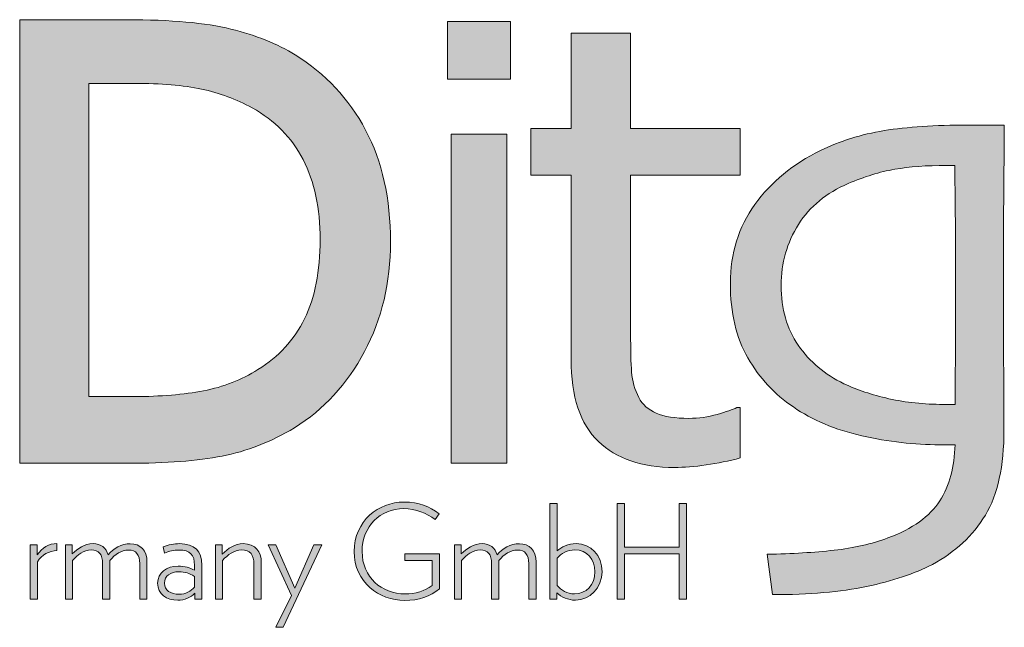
# Model space of a CAD drawing. Header units: millimetres. Extents: x 0 to 2100, y 0 to 1485.
# Tile 13 of 256: x 1192 to 1287, y 261 to 319. Entities that reach past the tile are written whole.
import ezdxf
from ezdxf.enums import TextEntityAlignment as Align

# ---------------------------------------------------------------- set-up
doc = ezdxf.new("R2010")
doc.units = ezdxf.units.MM
doc.header["$LTSCALE"] = 5
doc.layers.get('0').update_dxf_attribs({"lineweight": 25})
for name, color, linetype, lineweight in [('Ebene 1', 7, 'Continuous', 25), ('Schraffur (ISO)', 7, 'Continuous', 18), ('Titel (ISO)', 7, 'Continuous', 50)]:
    doc.layers.add(name, color=color, linetype=linetype, lineweight=lineweight)
doc.styles.add('Notiztext (DIN)', font='isocpeur.ttf')
doc.styles.add('Textstil13', font='isocpeur.ttf')
doc.styles.add('Textstil14', font='isocpeur.ttf')
doc.styles.add('Textstil19', font='isocpeur.ttf')
doc.styles.add('Textstil39', font='isocpeur.ttf')

# ---------------------------------------------------------------- blocks, each defined once
blk = doc.blocks.new('Schriftfelder LEDitgo')
at = {"layer": 'Schraffur (ISO)', "true_color": 0xffa901}
h = blk.add_hatch(color=40, dxfattribs=at)
edge = h.paths.add_edge_path(flags=0)
edge.add_spline(control_points=[(173.449, 149.442), (173.449, 148.833), (173.349, 148.326), (173.149, 147.918)], knot_values=[-11, -11, -11, -11, -10, -10, -10, -10], degree=3, periodic=0)
edge.add_spline(control_points=[(173.149, 147.918), (172.949, 147.511), (172.65, 147.185), (172.253, 146.94)], knot_values=[-10, -10, -10, -10, -9, -9, -9, -9], degree=3, periodic=0)
edge.add_spline(control_points=[(172.253, 146.94), (171.937, 146.741), (171.588, 146.605), (171.207, 146.531)], knot_values=[-9, -9, -9, -9, -8, -8, -8, -8], degree=3, periodic=0)
edge.add_spline(control_points=[(171.207, 146.531), (170.825, 146.458), (170.38, 146.421), (169.871, 146.421)], knot_values=[-8, -8, -8, -8, -7, -7, -7, -7], degree=3, periodic=0)
edge.add_line((169.871, 146.421), (168.999, 146.421))
edge.add_line((168.999, 146.421), (168.999, 152.447))
edge.add_line((168.999, 152.447), (169.871, 152.447))
edge.add_spline(control_points=[(169.871, 152.447), (170.388, 152.447), (170.82, 152.41), (171.166, 152.337)], knot_values=[-4, -4, -4, -4, -3, -3, -3, -3], degree=3, periodic=0)
edge.add_spline(control_points=[(171.166, 152.337), (171.513, 152.264), (171.839, 152.143), (172.143, 151.975)], knot_values=[-3, -3, -3, -3, -2, -2, -2, -2], degree=3, periodic=0)
edge.add_spline(control_points=[(172.143, 151.975), (172.575, 151.737), (172.9, 151.406), (173.12, 150.981)], knot_values=[-2, -2, -2, -2, -1, -1, -1, -1], degree=3, periodic=0)
edge.add_spline(control_points=[(173.12, 150.981), (173.339, 150.556), (173.449, 150.043), (173.449, 149.442)], knot_values=[-1, -1, -1, -1, 0, 0, 0, 0], degree=3, periodic=0)
edge = h.paths.add_edge_path()
edge.add_spline(control_points=[(174.303, 147.287), (173.968, 146.66), (173.52, 146.171), (172.957, 145.819)], knot_values=[1, 1, 1, 1, 2, 2, 2, 2], degree=3, periodic=0)
edge.add_spline(control_points=[(172.957, 145.819), (172.499, 145.548), (172.034, 145.366), (171.562, 145.275)], knot_values=[2, 2, 2, 2, 3, 3, 3, 3], degree=3, periodic=0)
edge.add_spline(control_points=[(171.562, 145.275), (171.09, 145.183), (170.487, 145.137), (169.754, 145.137)], knot_values=[3, 3, 3, 3, 4, 4, 4, 4], degree=3, periodic=0)
edge.add_line((169.754, 145.137), (167.669, 145.137))
edge.add_line((167.669, 145.137), (167.669, 153.673))
edge.add_line((167.669, 153.673), (169.73, 153.673))
edge.add_spline(control_points=[(169.73, 153.673), (170.58, 153.673), (171.248, 153.613), (171.732, 153.492)], knot_values=[7, 7, 7, 7, 8, 8, 8, 8], degree=3, periodic=0)
edge.add_spline(control_points=[(171.732, 153.492), (172.216, 153.372), (172.628, 153.207), (172.969, 152.997)], knot_values=[8, 8, 8, 8, 9, 9, 9, 9], degree=3, periodic=0)
edge.add_spline(control_points=[(172.969, 152.997), (173.552, 152.634), (174.004, 152.151), (174.324, 151.549), (174.644, 150.947), (174.804, 150.23), (174.804, 149.397)], knot_values=[9, 9, 9, 9, 10, 10, 10, 11, 11, 11, 11], degree=3, periodic=0)
edge.add_spline(control_points=[(174.804, 149.397), (174.804, 148.617), (174.637, 147.914), (174.303, 147.287)], knot_values=[0, 0, 0, 0, 1, 1, 1, 1], degree=3, periodic=0)
at = {"layer": 'Schraffur (ISO)', "true_color": 0x999999}
for points in [[(175.899, 152.53), (175.899, 153.636), (177.113, 153.636), (177.113, 152.53)], [(175.973, 145.137), (175.973, 151.47), (177.039, 151.47), (177.039, 145.137)], [(180.358, 143.394), (179.303, 143.394), (179.303, 142.522), (179.162, 142.522), (179.162, 144.36), (179.303, 144.36), (179.303, 143.52), (180.358, 143.52), (180.358, 144.36), (180.499, 144.36), (180.499, 142.522), (180.358, 142.522)], [(172.6, 141.98), (172.896, 142.592), (172.447, 143.57), (172.6, 143.57), (172.964, 142.732), (173.33, 143.57), (173.481, 143.57), (172.741, 141.98)]]:
    blk.add_hatch(color=253, dxfattribs=at).paths.add_polyline_path(points)
h = blk.add_hatch(color=253, dxfattribs=at)
edge = h.paths.add_edge_path()
edge.add_spline(control_points=[(178.802, 145.557), (178.452, 145.891), (178.278, 146.419), (178.278, 147.14)], knot_values=[1, 1, 1, 1, 2, 2, 2, 2], degree=3, periodic=0)
edge.add_line((178.278, 147.14), (178.278, 150.684))
edge.add_line((178.278, 150.684), (177.504, 150.684))
edge.add_line((177.504, 150.684), (177.504, 151.577))
edge.add_line((177.504, 151.577), (178.278, 151.577))
edge.add_line((178.278, 151.577), (178.278, 153.415))
edge.add_line((178.278, 153.415), (179.423, 153.415))
edge.add_line((179.423, 153.415), (179.423, 151.577))
edge.add_line((179.423, 151.577), (181.532, 151.577))
edge.add_line((181.532, 151.577), (181.532, 150.684))
edge.add_line((181.532, 150.684), (179.423, 150.684))
edge.add_line((179.423, 150.684), (179.423, 147.644))
edge.add_spline(control_points=[(179.423, 147.644), (179.423, 147.319), (179.429, 147.069), (179.442, 146.894)], knot_values=[13, 13, 13, 13, 14, 14, 14, 14], degree=3, periodic=0)
edge.add_spline(control_points=[(179.442, 146.894), (179.454, 146.718), (179.5, 146.554), (179.582, 146.401)], knot_values=[14, 14, 14, 14, 15, 15, 15, 15], degree=3, periodic=0)
edge.add_spline(control_points=[(179.582, 146.401), (179.651, 146.267), (179.762, 146.168), (179.917, 146.101)], knot_values=[15, 15, 15, 15, 16, 16, 16, 16], degree=3, periodic=0)
edge.add_spline(control_points=[(179.917, 146.101), (180.071, 146.034), (180.281, 146.001), (180.545, 146.001), (180.731, 146.001), (180.912, 146.026), (181.087, 146.078)], knot_values=[16, 16, 16, 16, 17, 17, 17, 18, 18, 18, 18], degree=3, periodic=0)
edge.add_spline(control_points=[(181.087, 146.078), (181.262, 146.129), (181.388, 146.172), (181.465, 146.207)], knot_values=[18, 18, 18, 18, 19, 19, 19, 19], degree=3, periodic=0)
edge.add_line((181.465, 146.207), (181.532, 146.207))
edge.add_line((181.532, 146.207), (181.532, 145.239))
edge.add_spline(control_points=[(181.532, 145.239), (181.317, 145.182), (181.098, 145.137), (180.877, 145.104)], knot_values=[21, 21, 21, 21, 22, 22, 22, 22], degree=3, periodic=0)
edge.add_spline(control_points=[(180.877, 145.104), (180.655, 145.072), (180.451, 145.056), (180.265, 145.056)], knot_values=[22, 22, 22, 22, 23, 23, 23, 23], degree=3, periodic=0)
edge.add_spline(control_points=[(180.265, 145.056), (179.639, 145.056), (179.151, 145.223), (178.802, 145.557)], knot_values=[0, 0, 0, 0, 1, 1, 1, 1], degree=3, periodic=0)
at = {"layer": 'Schraffur (ISO)', "true_color": 0x666666}
h = blk.add_hatch(color=251, dxfattribs=at)
edge = h.paths.add_edge_path(flags=0)
edge.add_spline(control_points=[(185.673, 149.492), (185.675, 149.052), (185.676, 148.685), (185.676, 148.392), (185.676, 147.837), (185.674, 147.357), (185.67, 146.952)], knot_values=[-16, -16, -16, -16, -15, -15, -15, -14, -14, -14, -14], degree=3, periodic=0)
edge.add_spline(control_points=[(185.67, 146.952), (185.666, 146.546), (185.664, 146.319), (185.664, 146.27)], knot_values=[-14, -14, -14, -14, -13, -13, -13, -13], degree=3, periodic=0)
edge.add_spline(control_points=[(185.664, 146.27), (185.631, 146.27), (185.596, 146.27), (185.56, 146.27), (185.523, 146.27), (185.482, 146.27), (185.437, 146.27), (185.07, 146.27), (184.722, 146.307), (184.393, 146.38)], knot_values=[-13, -13, -13, -13, -12, -12, -12, -11, -11, -11, -10, -10, -10, -10], degree=3, periodic=0)
edge.add_spline(control_points=[(184.393, 146.38), (184.065, 146.454), (183.776, 146.549), (183.527, 146.668)], knot_values=[-10, -10, -10, -10, -9, -9, -9, -9], degree=3, periodic=0)
edge.add_spline(control_points=[(183.527, 146.668), (183.16, 146.843), (182.867, 147.089), (182.649, 147.407)], knot_values=[-9, -9, -9, -9, -8, -8, -8, -8], degree=3, periodic=0)
edge.add_spline(control_points=[(182.649, 147.407), (182.43, 147.725), (182.321, 148.108), (182.321, 148.557), (182.321, 148.993), (182.431, 149.384), (182.652, 149.731)], knot_values=[-8, -8, -8, -8, -7, -7, -7, -6, -6, -6, -6], degree=3, periodic=0)
edge.add_spline(control_points=[(182.652, 149.731), (182.872, 150.077), (183.19, 150.34), (183.607, 150.519)], knot_values=[-6, -6, -6, -6, -5, -5, -5, -5], degree=3, periodic=0)
edge.add_spline(control_points=[(183.607, 150.519), (183.921, 150.654), (184.22, 150.745), (184.504, 150.794), (184.787, 150.843), (185.119, 150.868), (185.498, 150.868), (185.523, 150.868), (185.549, 150.868), (185.578, 150.868), (185.606, 150.868), (185.633, 150.868), (185.658, 150.868)], knot_values=[-5, -5, -5, -5, -4, -4, -4, -3, -3, -3, -2, -2, -2, -1, -1, -1, -1], degree=3, periodic=0)
edge.add_spline(control_points=[(185.658, 150.868), (185.666, 150.391), (185.671, 149.932), (185.673, 149.492)], knot_values=[-1, -1, -1, -1, 0, 0, 0, 0], degree=3, periodic=0)
edge = h.paths.add_edge_path()
edge.add_spline(control_points=[(186.6, 147.035), (186.604, 146.579), (186.606, 146.16), (186.606, 145.78), (186.606, 145.082), (186.487, 144.536), (186.248, 144.14)], knot_values=[2, 2, 2, 2, 3, 3, 3, 4, 4, 4, 4], degree=3, periodic=0)
edge.add_spline(control_points=[(186.248, 144.14), (186.009, 143.744), (185.67, 143.428), (185.229, 143.191)], knot_values=[4, 4, 4, 4, 5, 5, 5, 5], degree=3, periodic=0)
edge.add_spline(control_points=[(185.229, 143.191), (184.882, 143.011), (184.459, 142.869), (183.962, 142.765)], knot_values=[5, 5, 5, 5, 6, 6, 6, 6], degree=3, periodic=0)
edge.add_spline(control_points=[(183.962, 142.765), (183.464, 142.661), (182.86, 142.609), (182.15, 142.609)], knot_values=[6, 6, 6, 6, 7, 7, 7, 7], degree=3, periodic=0)
edge.add_line((182.15, 142.609), (182.052, 143.387))
edge.add_spline(control_points=[(182.052, 143.387), (182.529, 143.395), (182.958, 143.421), (183.337, 143.463)], knot_values=[8, 8, 8, 8, 9, 9, 9, 9], degree=3, periodic=0)
edge.add_spline(control_points=[(183.337, 143.463), (183.717, 143.506), (184.062, 143.585), (184.372, 143.699)], knot_values=[9, 9, 9, 9, 10, 10, 10, 10], degree=3, periodic=0)
edge.add_spline(control_points=[(184.372, 143.699), (184.849, 143.879), (185.182, 144.116), (185.37, 144.412)], knot_values=[10, 10, 10, 10, 11, 11, 11, 11], degree=3, periodic=0)
edge.add_spline(control_points=[(185.37, 144.412), (185.557, 144.708), (185.655, 145.068), (185.664, 145.493)], knot_values=[11, 11, 11, 11, 12, 12, 12, 12], degree=3, periodic=0)
edge.add_spline(control_points=[(185.664, 145.493), (185.615, 145.493), (185.566, 145.493), (185.517, 145.493), (185.468, 145.493), (185.419, 145.493), (185.37, 145.493), (184.884, 145.493), (184.384, 145.551), (183.87, 145.667)], knot_values=[12, 12, 12, 12, 13, 13, 13, 14, 14, 14, 15, 15, 15, 15], degree=3, periodic=0)
edge.add_spline(control_points=[(183.87, 145.667), (183.356, 145.784), (182.917, 145.968), (182.554, 146.221)], knot_values=[15, 15, 15, 15, 16, 16, 16, 16], degree=3, periodic=0)
edge.add_spline(control_points=[(182.554, 146.221), (182.194, 146.462), (181.903, 146.776), (181.678, 147.164)], knot_values=[16, 16, 16, 16, 17, 17, 17, 17], degree=3, periodic=0)
edge.add_spline(control_points=[(181.678, 147.164), (181.453, 147.552), (181.342, 148.031), (181.342, 148.603), (181.342, 149.174), (181.498, 149.678), (181.813, 150.115)], knot_values=[17, 17, 17, 17, 18, 18, 18, 19, 19, 19, 19], degree=3, periodic=0)
edge.add_spline(control_points=[(181.813, 150.115), (182.127, 150.551), (182.548, 150.898), (183.074, 151.155)], knot_values=[19, 19, 19, 19, 20, 20, 20, 20], degree=3, periodic=0)
edge.add_spline(control_points=[(183.074, 151.155), (183.45, 151.339), (183.858, 151.467), (184.301, 151.538)], knot_values=[20, 20, 20, 20, 21, 21, 21, 21], degree=3, periodic=0)
edge.add_spline(control_points=[(184.301, 151.538), (184.744, 151.61), (185.28, 151.645), (185.909, 151.645), (186.023, 151.645), (186.136, 151.645), (186.248, 151.645), (186.361, 151.645), (186.482, 151.645), (186.613, 151.645)], knot_values=[21, 21, 21, 21, 22, 22, 22, 23, 23, 23, 24, 24, 24, 24], degree=3, periodic=0)
edge.add_spline(control_points=[(186.613, 151.645), (186.613, 151.556), (186.609, 151.151), (186.603, 150.433)], knot_values=[24, 24, 24, 24, 25, 25, 25, 25], degree=3, periodic=0)
edge.add_spline(control_points=[(186.603, 150.433), (186.597, 149.715), (186.594, 149.031), (186.594, 148.382), (186.594, 147.941), (186.596, 147.492), (186.6, 147.035)], knot_values=[0, 0, 0, 0, 1, 1, 1, 2, 2, 2, 2], degree=3, periodic=0)
at = {"layer": 'Schraffur (ISO)', "true_color": 0x999999}
h = blk.add_hatch(color=253, dxfattribs=at)
edge = h.paths.add_edge_path()
edge.add_line((175.08, 143.397), (175.745, 143.397))
edge.add_line((175.745, 143.397), (175.745, 142.722))
edge.add_spline(control_points=[(175.745, 142.722), (175.564, 142.579), (175.349, 142.497), (175.078, 142.497), (174.579, 142.497), (174.105, 142.845), (174.105, 143.44), (174.105, 144.029), (174.579, 144.39), (175.06, 144.39), (175.356, 144.39), (175.549, 144.3), (175.74, 144.165)], knot_values=[3, 3, 3, 3, 4, 4, 4, 5, 5, 5, 6, 6, 6, 7, 7, 7, 7], degree=3, periodic=0)
edge.add_line((175.74, 144.165), (175.665, 144.054))
edge.add_spline(control_points=[(175.665, 144.054), (175.492, 144.179), (175.293, 144.262), (175.06, 144.265)], knot_values=[8, 8, 8, 8, 9, 9, 9, 9], degree=3, periodic=0)
edge.add_spline(control_points=[(175.06, 144.265), (174.606, 144.265), (174.257, 143.924), (174.257, 143.44), (174.257, 142.943), (174.634, 142.622), (175.083, 142.622), (175.286, 142.622), (175.459, 142.68), (175.604, 142.783)], knot_values=[9, 9, 9, 9, 10, 10, 10, 11, 11, 11, 12, 12, 12, 12], degree=3, periodic=0)
edge.add_line((175.604, 142.783), (175.604, 143.267))
edge.add_line((175.604, 143.267), (175.08, 143.267))
edge.add_line((175.08, 143.267), (175.08, 143.397))
h = blk.add_hatch(color=253, dxfattribs=at)
edge = h.paths.add_edge_path(flags=0)
edge.add_spline(control_points=[(178.352, 143.47), (178.581, 143.47), (178.736, 143.289), (178.736, 143.049), (178.736, 142.798), (178.568, 142.622), (178.342, 142.622), (178.202, 142.622), (178.084, 142.692), (178.009, 142.783)], knot_values=[-5, -5, -5, -5, -4, -4, -4, -3, -3, -3, -2, -2, -2, -2], degree=3, periodic=0)
edge.add_line((178.009, 142.783), (178.009, 143.312))
edge.add_spline(control_points=[(178.009, 143.312), (178.089, 143.405), (178.209, 143.47), (178.352, 143.47)], knot_values=[-1, -1, -1, -1, 0, 0, 0, 0], degree=3, periodic=0)
edge = h.paths.add_edge_path()
edge.add_line((178.004, 142.645), (178.004, 142.522))
edge.add_line((178.004, 142.522), (177.871, 142.522))
edge.add_line((177.871, 142.522), (177.871, 144.36))
edge.add_line((177.871, 144.36), (178.009, 144.36))
edge.add_line((178.009, 144.36), (178.009, 143.45))
edge.add_spline(control_points=[(178.009, 143.45), (178.092, 143.528), (178.225, 143.59), (178.373, 143.59), (178.658, 143.59), (178.874, 143.364), (178.874, 143.051), (178.874, 142.742), (178.643, 142.502), (178.36, 142.502)], knot_values=[6, 6, 6, 6, 7, 7, 7, 8, 8, 8, 9, 9, 9, 9], degree=3, periodic=0)
edge.add_spline(control_points=[(178.36, 142.502), (178.22, 142.502), (178.087, 142.562), (178.004, 142.645)], knot_values=[0, 0, 0, 0, 1, 1, 1, 1], degree=3, periodic=0)
h = blk.add_hatch(color=253, dxfattribs=at)
edge = h.paths.add_edge_path()
edge.add_line((168.009, 142.522), (167.871, 142.522))
edge.add_line((167.871, 142.522), (167.871, 143.57))
edge.add_line((167.871, 143.57), (168.004, 143.57))
edge.add_line((168.004, 143.57), (168.004, 143.372))
edge.add_spline(control_points=[(168.004, 143.372), (168.099, 143.507), (168.237, 143.593), (168.386, 143.593)], knot_values=[5, 5, 5, 5, 6, 6, 6, 6], degree=3, periodic=0)
edge.add_line((168.386, 143.593), (168.386, 143.457))
edge.add_spline(control_points=[(168.386, 143.457), (168.237, 143.452), (168.09, 143.38), (168.009, 143.239)], knot_values=[7, 7, 7, 7, 8, 8, 8, 8], degree=3, periodic=0)
edge.add_line((168.009, 143.239), (168.009, 142.522))
h = blk.add_hatch(color=253, dxfattribs=at)
edge = h.paths.add_edge_path()
edge.add_spline(control_points=[(169.978, 143.209), (169.978, 143.377), (169.91, 143.468), (169.759, 143.468), (169.627, 143.468), (169.501, 143.385), (169.403, 143.264)], knot_values=[1, 1, 1, 1, 2, 2, 2, 3, 3, 3, 3], degree=3, periodic=0)
edge.add_line((169.403, 143.264), (169.403, 142.522))
edge.add_line((169.403, 142.522), (169.263, 142.522))
edge.add_line((169.263, 142.522), (169.263, 143.204))
edge.add_spline(control_points=[(169.263, 143.204), (169.263, 143.38), (169.198, 143.47), (169.042, 143.47), (168.902, 143.47), (168.782, 143.377), (168.686, 143.267)], knot_values=[6, 6, 6, 6, 7, 7, 7, 8, 8, 8, 8], degree=3, periodic=0)
edge.add_line((168.686, 143.267), (168.686, 142.522))
edge.add_line((168.686, 142.522), (168.548, 142.522))
edge.add_line((168.548, 142.522), (168.548, 143.57))
edge.add_line((168.548, 143.57), (168.681, 143.57))
edge.add_line((168.681, 143.57), (168.681, 143.392))
edge.add_spline(control_points=[(168.681, 143.392), (168.782, 143.495), (168.917, 143.59), (169.082, 143.59), (169.233, 143.59), (169.331, 143.51), (169.371, 143.374)], knot_values=[13, 13, 13, 13, 14, 14, 14, 15, 15, 15, 15], degree=3, periodic=0)
edge.add_spline(control_points=[(169.371, 143.374), (169.474, 143.497), (169.629, 143.588), (169.797, 143.588), (169.99, 143.588), (170.118, 143.468), (170.118, 143.232)], knot_values=[15, 15, 15, 15, 16, 16, 16, 17, 17, 17, 17], degree=3, periodic=0)
edge.add_line((170.118, 143.232), (170.118, 142.522))
edge.add_line((170.118, 142.522), (169.978, 142.522))
edge.add_line((169.978, 142.522), (169.978, 143.209))
h = blk.add_hatch(color=253, dxfattribs=at)
edge = h.paths.add_edge_path(flags=0)
edge.add_line((171.033, 142.961), (171.033, 142.755))
edge.add_spline(control_points=[(171.033, 142.755), (170.965, 142.675), (170.863, 142.617), (170.737, 142.617), (170.569, 142.617), (170.456, 142.69), (170.456, 142.83), (170.456, 142.973), (170.572, 143.049), (170.732, 143.049), (170.85, 143.049), (170.931, 143.019), (171.033, 142.961)], knot_values=[-4, -4, -4, -4, -3, -3, -3, -2, -2, -2, -1, -1, -1, 0, 0, 0, 0], degree=3, periodic=0)
edge = h.paths.add_edge_path()
edge.add_spline(control_points=[(171.04, 142.635), (170.963, 142.557), (170.843, 142.502), (170.71, 142.502), (170.497, 142.502), (170.323, 142.62), (170.323, 142.83), (170.323, 143.028), (170.497, 143.159), (170.715, 143.159), (170.85, 143.159), (170.943, 143.121), (171.033, 143.079)], knot_values=[1, 1, 1, 1, 2, 2, 2, 3, 3, 3, 4, 4, 4, 5, 5, 5, 5], degree=3, periodic=0)
edge.add_line((171.033, 143.079), (171.033, 143.174))
edge.add_spline(control_points=[(171.033, 143.174), (171.033, 143.372), (170.948, 143.468), (170.73, 143.468), (170.642, 143.468), (170.537, 143.445), (170.456, 143.41)], knot_values=[6, 6, 6, 6, 7, 7, 7, 8, 8, 8, 8], degree=3, periodic=0)
edge.add_line((170.456, 143.41), (170.429, 143.53))
edge.add_spline(control_points=[(170.429, 143.53), (170.524, 143.565), (170.649, 143.59), (170.745, 143.59), (171.038, 143.59), (171.171, 143.45), (171.171, 143.174)], knot_values=[9, 9, 9, 9, 10, 10, 10, 11, 11, 11, 11], degree=3, periodic=0)
edge.add_line((171.171, 143.174), (171.171, 142.522))
edge.add_line((171.171, 142.522), (171.04, 142.522))
edge.add_line((171.04, 142.522), (171.04, 142.635))
h = blk.add_hatch(color=253, dxfattribs=at)
edge = h.paths.add_edge_path()
edge.add_spline(control_points=[(172.176, 143.197), (172.176, 143.372), (172.106, 143.47), (171.936, 143.47), (171.803, 143.47), (171.67, 143.377), (171.572, 143.269)], knot_values=[1, 1, 1, 1, 2, 2, 2, 3, 3, 3, 3], degree=3, periodic=0)
edge.add_line((171.572, 143.269), (171.572, 142.522))
edge.add_line((171.572, 142.522), (171.434, 142.522))
edge.add_line((171.434, 142.522), (171.434, 143.57))
edge.add_line((171.434, 143.57), (171.567, 143.57))
edge.add_line((171.567, 143.57), (171.567, 143.389))
edge.add_spline(control_points=[(171.567, 143.389), (171.67, 143.5), (171.815, 143.59), (171.968, 143.59), (172.209, 143.59), (172.317, 143.437), (172.317, 143.227)], knot_values=[8, 8, 8, 8, 9, 9, 9, 10, 10, 10, 10], degree=3, periodic=0)
edge.add_line((172.317, 143.227), (172.317, 142.522))
edge.add_line((172.317, 142.522), (172.176, 142.522))
edge.add_line((172.176, 142.522), (172.176, 143.197))
h = blk.add_hatch(color=253, dxfattribs=at)
edge = h.paths.add_edge_path()
edge.add_spline(control_points=[(177.462, 143.209), (177.462, 143.377), (177.395, 143.468), (177.244, 143.468), (177.111, 143.468), (176.986, 143.385), (176.888, 143.264)], knot_values=[1, 1, 1, 1, 2, 2, 2, 3, 3, 3, 3], degree=3, periodic=0)
edge.add_line((176.888, 143.264), (176.888, 142.522))
edge.add_line((176.888, 142.522), (176.748, 142.522))
edge.add_line((176.748, 142.522), (176.748, 143.204))
edge.add_spline(control_points=[(176.748, 143.204), (176.748, 143.38), (176.683, 143.47), (176.527, 143.47), (176.387, 143.47), (176.266, 143.377), (176.171, 143.267)], knot_values=[6, 6, 6, 6, 7, 7, 7, 8, 8, 8, 8], degree=3, periodic=0)
edge.add_line((176.171, 143.267), (176.171, 142.522))
edge.add_line((176.171, 142.522), (176.033, 142.522))
edge.add_line((176.033, 142.522), (176.033, 143.57))
edge.add_line((176.033, 143.57), (176.166, 143.57))
edge.add_line((176.166, 143.57), (176.166, 143.392))
edge.add_spline(control_points=[(176.166, 143.392), (176.266, 143.495), (176.402, 143.59), (176.567, 143.59), (176.717, 143.59), (176.815, 143.51), (176.856, 143.374)], knot_values=[13, 13, 13, 13, 14, 14, 14, 15, 15, 15, 15], degree=3, periodic=0)
edge.add_spline(control_points=[(176.856, 143.374), (176.958, 143.497), (177.114, 143.588), (177.282, 143.588), (177.475, 143.588), (177.603, 143.468), (177.603, 143.232)], knot_values=[15, 15, 15, 15, 16, 16, 16, 17, 17, 17, 17], degree=3, periodic=0)
edge.add_line((177.603, 143.232), (177.603, 142.522))
edge.add_line((177.603, 142.522), (177.462, 142.522))
edge.add_line((177.462, 142.522), (177.462, 143.209))
at = {"layer": 'Ebene 1', "color": 7, "linetype": 'Continuous', "lineweight": 5}
for p, q in [((167.669, 145.137), (167.669, 153.673)), ((167.669, 153.673), (169.73, 153.673)), ((175.899, 152.53), (175.899, 153.636)), ((175.899, 153.636), (177.113, 153.636)), ((177.113, 153.636), (177.113, 152.53)), ((178.278, 151.577), (178.278, 153.415)), ((178.278, 153.415), (179.423, 153.415)), ((179.423, 153.415), (179.423, 151.577)), ((177.113, 152.53), (175.899, 152.53)), ((169.871, 152.447), (168.999, 152.447)), ((168.999, 152.447), (168.999, 146.421)), ((177.504, 150.684), (177.504, 151.577)), ((177.504, 151.577), (178.278, 151.577)), ((179.423, 151.577), (181.532, 151.577)), ((181.532, 151.577), (181.532, 150.684)), ((175.973, 145.137), (175.973, 151.47)), ((175.973, 151.47), (177.039, 151.47)), ((177.039, 151.47), (177.039, 145.137)), ((178.278, 150.684), (177.504, 150.684)), ((178.278, 147.14), (178.278, 150.684)), ((181.532, 150.684), (179.423, 150.684)), ((179.423, 150.684), (179.423, 147.644)), ((168.999, 146.421), (169.871, 146.421)), ((181.465, 146.207), (181.532, 146.207)), ((181.532, 146.207), (181.532, 145.239)), ((169.754, 145.137), (167.669, 145.137)), ((177.039, 145.137), (175.973, 145.137)), ((177.871, 142.522), (177.871, 144.36)), ((177.871, 144.36), (178.009, 144.36)), ((178.009, 144.36), (178.009, 143.45)), ((179.162, 142.522), (179.162, 144.36)), ((179.162, 144.36), (179.303, 144.36)), ((179.303, 144.36), (179.303, 143.52)), ((180.358, 143.52), (180.358, 144.36)), ((180.358, 144.36), (180.499, 144.36)), ((180.499, 144.36), (180.499, 142.522)), ((175.74, 144.165), (175.665, 144.054)), ((168.386, 143.593), (168.386, 143.457)), ((167.871, 142.522), (167.871, 143.57)), ((167.871, 143.57), (168.004, 143.57)), ((168.004, 143.57), (168.004, 143.372)), ((168.548, 142.522), (168.548, 143.57)), ((168.548, 143.57), (168.681, 143.57)), ((168.681, 143.57), (168.681, 143.392)), ((170.456, 143.41), (170.429, 143.53)), ((171.434, 142.522), (171.434, 143.57)), ((171.434, 143.57), (171.567, 143.57)), ((171.567, 143.57), (171.567, 143.389)), ((172.896, 142.592), (172.447, 143.57)), ((172.447, 143.57), (172.6, 143.57)), ((172.6, 143.57), (172.964, 142.732)), ((173.481, 143.57), (172.741, 141.98)), ((172.964, 142.732), (173.33, 143.57)), ((173.33, 143.57), (173.481, 143.57)), ((176.033, 142.522), (176.033, 143.57)), ((176.033, 143.57), (176.166, 143.57)), ((176.166, 143.57), (176.166, 143.392)), ((179.303, 143.52), (180.358, 143.52)), ((168.009, 143.239), (168.009, 142.522)), ((168.686, 143.267), (168.686, 142.522)), ((169.403, 143.264), (169.403, 142.522)), ((170.118, 143.232), (170.118, 142.522)), ((171.572, 143.269), (171.572, 142.522)), ((172.317, 143.227), (172.317, 142.522)), ((175.08, 143.267), (175.08, 143.397)), ((175.08, 143.397), (175.745, 143.397)), ((175.604, 143.267), (175.08, 143.267)), ((175.604, 142.783), (175.604, 143.267)), ((175.745, 143.397), (175.745, 142.722)), ((176.171, 143.267), (176.171, 142.522)), ((176.888, 143.264), (176.888, 142.522)), ((177.603, 143.232), (177.603, 142.522)), ((178.009, 143.312), (178.009, 142.783)), ((180.358, 143.394), (179.303, 143.394)), ((179.303, 143.394), (179.303, 142.522)), ((180.358, 142.522), (180.358, 143.394)), ((169.263, 142.522), (169.263, 143.204)), ((169.978, 142.522), (169.978, 143.209)), ((171.033, 143.079), (171.033, 143.174)), ((171.171, 143.174), (171.171, 142.522)), ((172.176, 142.522), (172.176, 143.197)), ((176.748, 142.522), (176.748, 143.204)), ((177.462, 142.522), (177.462, 143.209)), ((171.033, 142.755), (171.033, 142.961)), ((168.009, 142.522), (167.871, 142.522)), ((168.686, 142.522), (168.548, 142.522)), ((169.403, 142.522), (169.263, 142.522)), ((170.118, 142.522), (169.978, 142.522)), ((171.04, 142.522), (171.04, 142.635)), ((171.171, 142.522), (171.04, 142.522)), ((171.572, 142.522), (171.434, 142.522)), ((172.317, 142.522), (172.176, 142.522)), ((172.6, 141.98), (172.896, 142.592)), ((176.171, 142.522), (176.033, 142.522)), ((176.888, 142.522), (176.748, 142.522)), ((177.603, 142.522), (177.462, 142.522)), ((178.004, 142.522), (177.871, 142.522)), ((178.004, 142.645), (178.004, 142.522)), ((179.303, 142.522), (179.162, 142.522)), ((180.499, 142.522), (180.358, 142.522)), ((172.741, 141.98), (172.6, 141.98))]:
    blk.add_line(p, q, dxfattribs=at)
at = {"layer": 'Ebene 1', "lineweight": 5}
blk.add_line((182.15, 142.609), (182.052, 143.387), dxfattribs=at)
at = {"layer": 'Ebene 1', "color": 7, "linetype": 'Continuous', "lineweight": 5}
for points in [[(169.73, 153.673), (170.58, 153.673), (171.248, 153.613), (171.732, 153.492)], [(171.732, 153.492), (172.216, 153.372), (172.628, 153.207), (172.969, 152.997)], [(171.166, 152.337), (170.82, 152.41), (170.388, 152.447), (169.871, 152.447)], [(172.143, 151.975), (171.839, 152.143), (171.513, 152.264), (171.166, 152.337)], [(173.12, 150.981), (172.9, 151.406), (172.575, 151.737), (172.143, 151.975)], [(173.449, 149.442), (173.449, 150.043), (173.339, 150.556), (173.12, 150.981)], [(173.149, 147.918), (173.349, 148.326), (173.449, 148.833), (173.449, 149.442)], [(174.804, 149.397), (174.804, 148.617), (174.637, 147.914), (174.303, 147.287)], [(172.253, 146.94), (172.65, 147.185), (172.949, 147.511), (173.149, 147.918)], [(179.423, 147.644), (179.423, 147.319), (179.429, 147.069), (179.442, 146.894)], [(174.303, 147.287), (173.968, 146.66), (173.52, 146.171), (172.957, 145.819)], [(178.802, 145.557), (178.452, 145.891), (178.278, 146.419), (178.278, 147.14)], [(171.207, 146.531), (171.588, 146.605), (171.937, 146.741), (172.253, 146.94)], [(179.442, 146.894), (179.454, 146.718), (179.5, 146.554), (179.582, 146.401)], [(169.871, 146.421), (170.38, 146.421), (170.825, 146.458), (171.207, 146.531)], [(179.582, 146.401), (179.651, 146.267), (179.762, 146.168), (179.917, 146.101)], [(181.087, 146.078), (181.262, 146.129), (181.388, 146.172), (181.465, 146.207)], [(172.957, 145.819), (172.499, 145.548), (172.034, 145.366), (171.562, 145.275)], [(180.265, 145.056), (179.639, 145.056), (179.151, 145.223), (178.802, 145.557)], [(171.562, 145.275), (171.09, 145.183), (170.487, 145.137), (169.754, 145.137)], [(181.532, 145.239), (181.317, 145.182), (181.098, 145.137), (180.877, 145.104)], [(180.877, 145.104), (180.655, 145.072), (180.451, 145.056), (180.265, 145.056)], [(175.665, 144.054), (175.492, 144.179), (175.293, 144.262), (175.06, 144.265)], [(168.004, 143.372), (168.099, 143.507), (168.237, 143.593), (168.386, 143.593)], [(168.386, 143.457), (168.237, 143.452), (168.09, 143.38), (168.009, 143.239)], [(178.352, 143.47), (178.209, 143.47), (178.089, 143.405), (178.009, 143.312)], [(178.36, 142.502), (178.22, 142.502), (178.087, 142.562), (178.004, 142.645)]]:
    blk.add_open_spline(points, degree=3, dxfattribs=at)
for points, knots in [([(172.969, 152.997), (173.552, 152.634), (174.004, 152.151), (174.324, 151.549), (174.644, 150.947), (174.804, 150.23), (174.804, 149.397)], [9, 9, 9, 9, 10, 10, 10, 11, 11, 11, 11]), ([(179.917, 146.101), (180.071, 146.034), (180.281, 146.001), (180.545, 146.001), (180.731, 146.001), (180.912, 146.026), (181.087, 146.078)], [16, 16, 16, 16, 17, 17, 17, 18, 18, 18, 18]), ([(175.745, 142.722), (175.564, 142.579), (175.349, 142.497), (175.078, 142.497), (174.579, 142.497), (174.105, 142.845), (174.105, 143.44), (174.105, 144.029), (174.579, 144.39), (175.06, 144.39), (175.356, 144.39), (175.549, 144.3), (175.74, 144.165)], [3, 3, 3, 3, 4, 4, 4, 5, 5, 5, 6, 6, 6, 7, 7, 7, 7]), ([(175.06, 144.265), (174.606, 144.265), (174.257, 143.924), (174.257, 143.44), (174.257, 142.943), (174.634, 142.622), (175.083, 142.622), (175.286, 142.622), (175.459, 142.68), (175.604, 142.783)], [9, 9, 9, 9, 10, 10, 10, 11, 11, 11, 12, 12, 12, 12]), ([(168.681, 143.392), (168.782, 143.495), (168.917, 143.59), (169.082, 143.59), (169.233, 143.59), (169.331, 143.51), (169.371, 143.374)], [13, 13, 13, 13, 14, 14, 14, 15, 15, 15, 15]), ([(169.263, 143.204), (169.263, 143.38), (169.198, 143.47), (169.042, 143.47), (168.902, 143.47), (168.782, 143.377), (168.686, 143.267)], [6, 6, 6, 6, 7, 7, 7, 8, 8, 8, 8]), ([(169.371, 143.374), (169.474, 143.497), (169.629, 143.588), (169.797, 143.588), (169.99, 143.588), (170.118, 143.468), (170.118, 143.232)], [15, 15, 15, 15, 16, 16, 16, 17, 17, 17, 17]), ([(169.978, 143.209), (169.978, 143.377), (169.91, 143.468), (169.759, 143.468), (169.627, 143.468), (169.501, 143.385), (169.403, 143.264)], [1, 1, 1, 1, 2, 2, 2, 3, 3, 3, 3]), ([(170.429, 143.53), (170.524, 143.565), (170.649, 143.59), (170.745, 143.59), (171.038, 143.59), (171.171, 143.45), (171.171, 143.174)], [9, 9, 9, 9, 10, 10, 10, 11, 11, 11, 11]), ([(171.033, 143.174), (171.033, 143.372), (170.948, 143.468), (170.73, 143.468), (170.642, 143.468), (170.537, 143.445), (170.456, 143.41)], [6, 6, 6, 6, 7, 7, 7, 8, 8, 8, 8]), ([(171.567, 143.389), (171.67, 143.5), (171.815, 143.59), (171.968, 143.59), (172.209, 143.59), (172.317, 143.437), (172.317, 143.227)], [8, 8, 8, 8, 9, 9, 9, 10, 10, 10, 10]), ([(172.176, 143.197), (172.176, 143.372), (172.106, 143.47), (171.936, 143.47), (171.803, 143.47), (171.67, 143.377), (171.572, 143.269)], [1, 1, 1, 1, 2, 2, 2, 3, 3, 3, 3]), ([(176.166, 143.392), (176.266, 143.495), (176.402, 143.59), (176.567, 143.59), (176.717, 143.59), (176.815, 143.51), (176.856, 143.374)], [13, 13, 13, 13, 14, 14, 14, 15, 15, 15, 15]), ([(176.748, 143.204), (176.748, 143.38), (176.683, 143.47), (176.527, 143.47), (176.387, 143.47), (176.266, 143.377), (176.171, 143.267)], [6, 6, 6, 6, 7, 7, 7, 8, 8, 8, 8]), ([(176.856, 143.374), (176.958, 143.497), (177.114, 143.588), (177.282, 143.588), (177.475, 143.588), (177.603, 143.468), (177.603, 143.232)], [15, 15, 15, 15, 16, 16, 16, 17, 17, 17, 17]), ([(177.462, 143.209), (177.462, 143.377), (177.395, 143.468), (177.244, 143.468), (177.111, 143.468), (176.986, 143.385), (176.888, 143.264)], [1, 1, 1, 1, 2, 2, 2, 3, 3, 3, 3]), ([(178.009, 143.45), (178.092, 143.528), (178.225, 143.59), (178.373, 143.59), (178.658, 143.59), (178.874, 143.364), (178.874, 143.051), (178.874, 142.742), (178.643, 142.502), (178.36, 142.502)], [6, 6, 6, 6, 7, 7, 7, 8, 8, 8, 9, 9, 9, 9]), ([(178.009, 142.783), (178.084, 142.692), (178.202, 142.622), (178.342, 142.622), (178.568, 142.622), (178.736, 142.798), (178.736, 143.049), (178.736, 143.289), (178.581, 143.47), (178.352, 143.47)], [2, 2, 2, 2, 3, 3, 3, 4, 4, 4, 5, 5, 5, 5]), ([(171.04, 142.635), (170.963, 142.557), (170.843, 142.502), (170.71, 142.502), (170.497, 142.502), (170.323, 142.62), (170.323, 142.83), (170.323, 143.028), (170.497, 143.159), (170.715, 143.159), (170.85, 143.159), (170.943, 143.121), (171.033, 143.079)], [1, 1, 1, 1, 2, 2, 2, 3, 3, 3, 4, 4, 4, 5, 5, 5, 5]), ([(171.033, 142.961), (170.931, 143.019), (170.85, 143.049), (170.732, 143.049), (170.572, 143.049), (170.456, 142.973), (170.456, 142.83), (170.456, 142.69), (170.569, 142.617), (170.737, 142.617), (170.863, 142.617), (170.965, 142.675), (171.033, 142.755)], [0, 0, 0, 0, 1, 1, 1, 2, 2, 2, 3, 3, 3, 4, 4, 4, 4])]:
    blk.add_open_spline(points, degree=3, knots=knots, dxfattribs=at)
at = {"layer": 'Ebene 1', "lineweight": 5}
for points, knots in [([(184.301, 151.538), (184.744, 151.61), (185.28, 151.645), (185.909, 151.645), (186.023, 151.645), (186.136, 151.645), (186.248, 151.645), (186.361, 151.645), (186.482, 151.645), (186.613, 151.645)], [21, 21, 21, 21, 22, 22, 22, 23, 23, 23, 24, 24, 24, 24]), ([(185.658, 150.868), (185.633, 150.868), (185.606, 150.868), (185.578, 150.868), (185.549, 150.868), (185.523, 150.868), (185.498, 150.868), (185.119, 150.868), (184.787, 150.843), (184.504, 150.794), (184.22, 150.745), (183.921, 150.654), (183.607, 150.519)], [1, 1, 1, 1, 2, 2, 2, 3, 3, 3, 4, 4, 4, 5, 5, 5, 5]), ([(186.603, 150.433), (186.597, 149.715), (186.594, 149.031), (186.594, 148.382), (186.594, 147.941), (186.596, 147.492), (186.6, 147.035)], [0, 0, 0, 0, 1, 1, 1, 2, 2, 2, 2]), ([(181.678, 147.164), (181.453, 147.552), (181.342, 148.031), (181.342, 148.603), (181.342, 149.174), (181.498, 149.678), (181.813, 150.115)], [17, 17, 17, 17, 18, 18, 18, 19, 19, 19, 19]), ([(182.652, 149.731), (182.431, 149.384), (182.321, 148.993), (182.321, 148.557), (182.321, 148.108), (182.43, 147.725), (182.649, 147.407)], [6, 6, 6, 6, 7, 7, 7, 8, 8, 8, 8]), ([(185.67, 146.952), (185.674, 147.357), (185.676, 147.837), (185.676, 148.392), (185.676, 148.685), (185.675, 149.052), (185.673, 149.492)], [14, 14, 14, 14, 15, 15, 15, 16, 16, 16, 16]), ([(186.6, 147.035), (186.604, 146.579), (186.606, 146.16), (186.606, 145.78), (186.606, 145.082), (186.487, 144.536), (186.248, 144.14)], [2, 2, 2, 2, 3, 3, 3, 4, 4, 4, 4]), ([(184.393, 146.38), (184.722, 146.307), (185.07, 146.27), (185.437, 146.27), (185.482, 146.27), (185.523, 146.27), (185.56, 146.27), (185.596, 146.27), (185.631, 146.27), (185.664, 146.27)], [10, 10, 10, 10, 11, 11, 11, 12, 12, 12, 13, 13, 13, 13]), ([(185.664, 145.493), (185.615, 145.493), (185.566, 145.493), (185.517, 145.493), (185.468, 145.493), (185.419, 145.493), (185.37, 145.493), (184.884, 145.493), (184.384, 145.551), (183.87, 145.667)], [12, 12, 12, 12, 13, 13, 13, 14, 14, 14, 15, 15, 15, 15])]:
    blk.add_open_spline(points, degree=3, knots=knots, dxfattribs=at)
for points in [[(186.613, 151.645), (186.613, 151.556), (186.609, 151.151), (186.603, 150.433)], [(183.074, 151.155), (183.45, 151.339), (183.858, 151.467), (184.301, 151.538)], [(181.813, 150.115), (182.127, 150.551), (182.548, 150.898), (183.074, 151.155)], [(185.673, 149.492), (185.671, 149.932), (185.666, 150.391), (185.658, 150.868)], [(183.607, 150.519), (183.19, 150.34), (182.872, 150.077), (182.652, 149.731)], [(182.649, 147.407), (182.867, 147.089), (183.16, 146.843), (183.527, 146.668)], [(182.554, 146.221), (182.194, 146.462), (181.903, 146.776), (181.678, 147.164)], [(185.664, 146.27), (185.664, 146.319), (185.666, 146.546), (185.67, 146.952)], [(183.527, 146.668), (183.776, 146.549), (184.065, 146.454), (184.393, 146.38)], [(183.87, 145.667), (183.356, 145.784), (182.917, 145.968), (182.554, 146.221)], [(185.37, 144.412), (185.557, 144.708), (185.655, 145.068), (185.664, 145.493)], [(184.372, 143.699), (184.849, 143.879), (185.182, 144.116), (185.37, 144.412)], [(186.248, 144.14), (186.009, 143.744), (185.67, 143.428), (185.229, 143.191)], [(183.337, 143.463), (183.717, 143.506), (184.062, 143.585), (184.372, 143.699)], [(182.052, 143.387), (182.529, 143.395), (182.958, 143.421), (183.337, 143.463)], [(185.229, 143.191), (184.882, 143.011), (184.459, 142.869), (183.962, 142.765)], [(183.962, 142.765), (183.464, 142.661), (182.86, 142.609), (182.15, 142.609)]]:
    blk.add_open_spline(points, degree=3, dxfattribs=at)
at = {"layer": 'Titel (ISO)'}
for tag, height, style, p in [('Werkstoff-Bezeichung_/_Material_Designation', 3.5, 'Notiztext (DIN)', (241.756, 178.156)), ('Werkstoff-Nr._/_Material_no.', 3.5, 'Notiztext (DIN)', (241.756, 167.492)), ('weitere_Spez._/_Add._Spec.', 3.5, 'Notiztext (DIN)', (291.019, 167.492)), ('Rohmaterial_/_Raw_Material', 3.5, 'Notiztext (DIN)', (293.752, 158.128)), ('Zusätzlicher_Titel_^MSuppplementary_title', 3.5, 'Notiztext (DIN)', (229.283, 123.828)), ('Referenz-Nr._/_Refer._no', 2.5, 'Textstil14', (150.283, 107.828))]:
    blk.add_attdef(tag, text='', height=height, dxfattribs=dict(at, style=style)).set_placement(p, align=Align.TOP_LEFT)
for tag, p, height, style in [('MASSE\\P2;_001', (241.406, 154.628), 3.5, 'Notiztext (DIN)'), ('VOLUMEN\\P3;_001', (266.99, 155.128), 2.5, 'Textstil14'), ('ERSTELLUNGSDATUM_001', (279.392, 149.578), 2.5, 'Textstil14'), ('KONSTRUKTEUR_001', (306.933, 149.585), 2.486, 'Textstil19'), ('BEZEICHNUNG_001', (228.783, 127.33), 5, 'Textstil13'), ('Anfänglicher_Ansichtsmaßstab_001', (176.095, 127.328), 3.5, 'Notiztext (DIN)'), ('PROJEKT_001', (155.708, 127.328), 3.5, 'Notiztext (DIN)'), ('Tolerierung_/_Tolerancing_001', (160.358, 115.328), 3.5, 'Notiztext (DIN)'), ('Allg._Toleranz_/_Gen._tol._001', (194.845, 115.328), 3.5, 'Notiztext (DIN)'), ('Blattnummer_001', (328.033, 102.828), 5, 'Textstil13'), ('BAUTEILNUMMER_001', (203.883, 103.828), 4, 'Textstil39'), ('REVISIONSNUMMER_001', (309.783, 102.828), 5, 'Textstil13'), ('Blattgröße_001', (193.32, 101.828), 3.5, 'Notiztext (DIN)')]:
    blk.add_attdef(tag, p, '', height=height, dxfattribs=dict(at, style=style))
for tag, height, style, p in [('KONTROLLDATUM', 2.5, 'Textstil14', (279.642, 145.828)), ('KONTROLLIERT_VON', 2.5, 'Textstil14', (307.181, 145.828)), ('GENEHM.DAT._KONSTR.', 2.486, 'Textstil19', (279.642, 140.828)), ('KONSTR._GEN._VON', 2.486, 'Textstil19', (307.181, 140.828))]:
    blk.add_attdef(tag, text='', height=height, dxfattribs=dict(at, style=style)).set_placement(p, align=Align.MIDDLE_LEFT)

msp = doc.modelspace()

# ---------------------------------------------------------------- block references
at = {"xscale": 5, "yscale": 5, "zscale": 5}
msp.add_blockref('Schriftfelder LEDitgo', (353.587, -449.14), dxfattribs=at)

doc.saveas('drawing.dxf')
